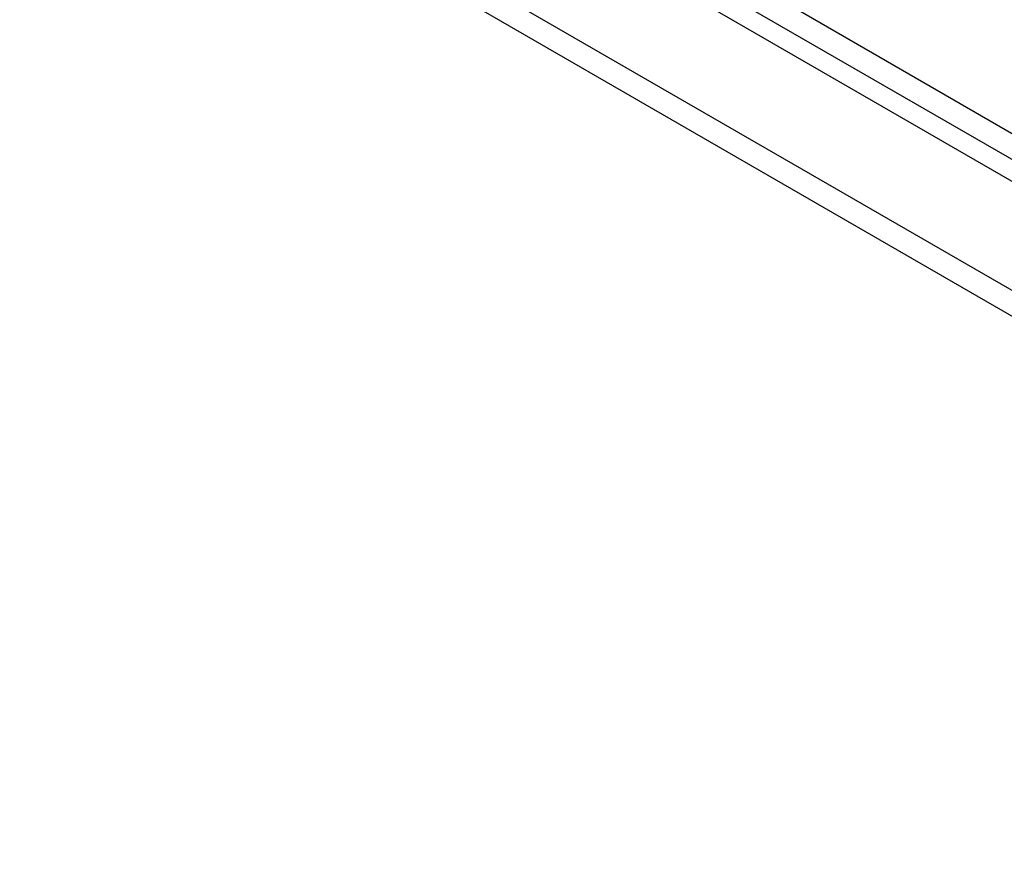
# Model space of a CAD drawing. Header units: inches. Extents: x 28 to 747, y 82 to 346.
# Tile 175 of 246: x 674.84 to 680.99, y 310.17 to 315.41. Entities that reach past the tile are written whole.
import ezdxf

# ---------------------------------------------------------------- set-up
doc = ezdxf.new("R2010")
doc.units = ezdxf.units.IN
doc.header["$MEASUREMENT"] = 0
doc.layers.add('Visible Edges(ANSI)', color=7, linetype='Continuous', lineweight=25)
doc.layers.add('Visible Tangent Edges(ANSI)', color=7, linetype='Continuous', lineweight=25)

msp = doc.modelspace()

# ---------------------------------------------------------------- linework, layer by layer
at = {"layer": 'Visible Edges(ANSI)'}
msp.add_line((636.9248, 339.868), (687.5572, 310.6354), dxfattribs=at)
at = {"layer": 'Visible Tangent Edges(ANSI)'}
for p, q in [((687.828, 310.7769), (637.0563, 340.09)), ((636.9863, 339.9687), (687.758, 310.6557)), ((636.3344, 339.5271), (686.9667, 310.2945)), ((686.8967, 310.1732), (636.2644, 339.4059))]:
    msp.add_line(p, q, dxfattribs=at)

doc.saveas('drawing.dxf')
